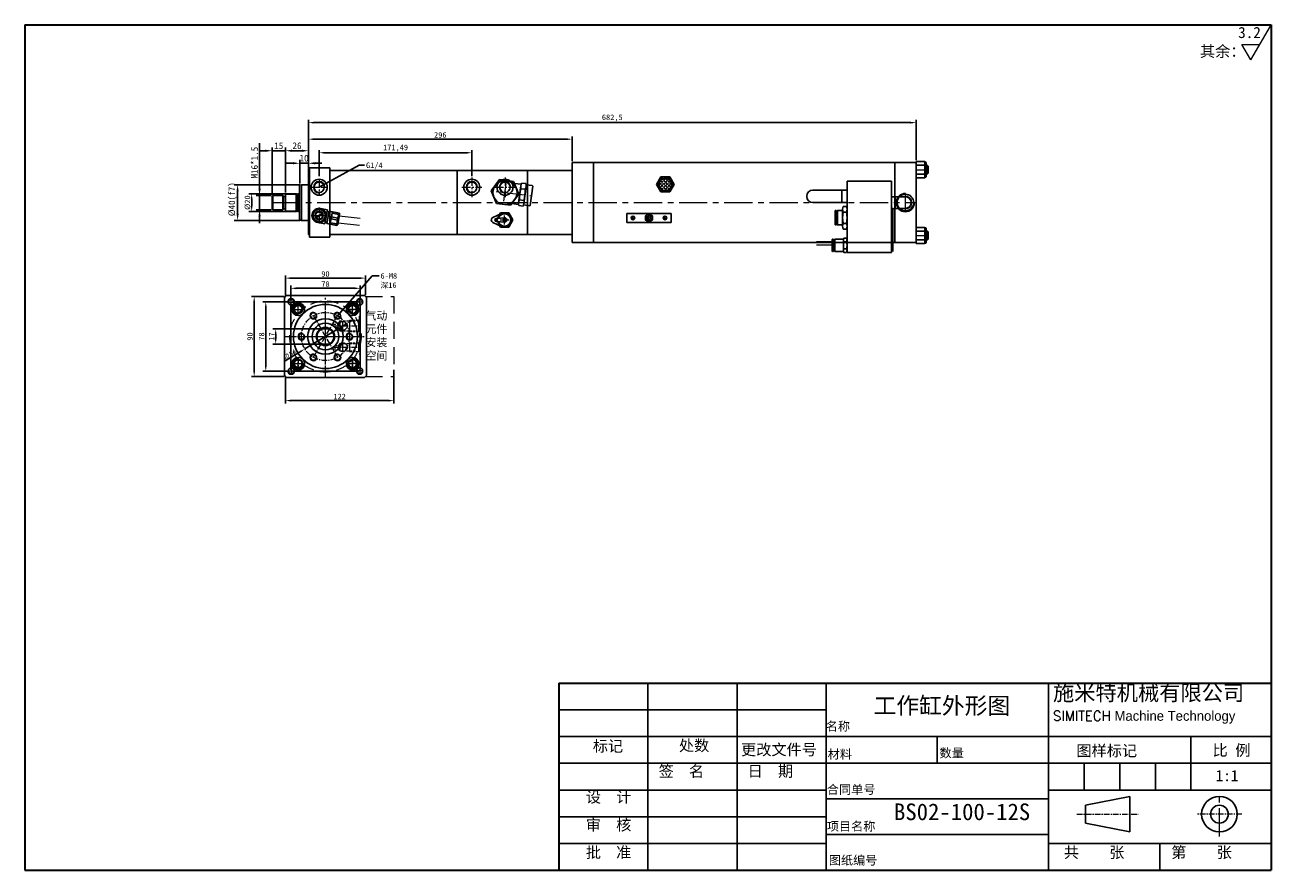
# Model space of a CAD drawing. Header units: millimetres. Extents: x 977 to 2377, y 7255 to 8205.
import ezdxf

# ---------------------------------------------------------------- set-up
doc = ezdxf.new("R2010")
doc.units = ezdxf.units.MM
doc.header["$MEASUREMENT"] = 0
doc.linetypes.add('CENTER', pattern=[50.8, 31.75, -6.35, 6.35, -6.35])
doc.linetypes.add('DASHED', pattern=[19.05, 12.7, -6.35])
doc.layers.get('Defpoints').update_dxf_attribs({"lineweight": 25})
for name, color, linetype, lineweight in [('图层1', 7, 'Continuous', 25), ('图层2', 3, 'CENTER', 13), ('图层3', 2, 'Continuous', 13), ('图层4', 1, 'Continuous', 30), ('图层5', 5, 'DASHED', 13), ('图层7', 4, 'Continuous', 13)]:
    doc.layers.add(name, color=color, linetype=linetype, lineweight=lineweight)
doc.dimstyles.new('ISO-25', dxfattribs={"dimscale": 2, "dimtxt": 2.5, "dimasz": 2.5, "dimexe": 1.25, "dimexo": 0.625, "dimtad": 1, "dimtxsty": 'Standard', "dimcen": 2.5, "dimadec": 0, "dimazin": 0, "dimtfac": 1, "dimtmove": 0, "dimatfit": 3, "dimfxl": 1, "dimarcsym": 0})

# ---------------------------------------------------------------- blocks, each defined once
blk = doc.blocks.new('*D3689')
at = {"layer": 'Defpoints', "color": 0}
for p in [(1977.7, 8094.7), (1977.7, 8050.8), (1295.2, 8041.8)]:
    blk.add_point(p, dxfattribs=at)
at = {"layer": '图层3', "color": 0, "lineweight": -2}
for p, q in [((1295.2, 8043.4), (1295.2, 8097.8)), ((1301.4, 8094.7), (1971.4, 8094.7)), ((1977.7, 8052.4), (1977.7, 8097.8))]:
    blk.add_line(p, q, dxfattribs=at)
at = {"layer": '图层3', "color": 0}
for points in [[(1301.4, 8095.7), (1301.4, 8093.6), (1295.2, 8094.7)], [(1971.4, 8093.6), (1971.4, 8095.7), (1977.7, 8094.7)]]:
    blk.add_solid(points, dxfattribs=at)
at = {"layer": '图层3', "color": 0, "insert": (1636.4, 8099.9), "char_height": 6.25, "attachment_point": 5}
blk.add_mtext('682,5', dxfattribs=at)
blk = doc.blocks.new('*D3690')
at = {"layer": 'Defpoints', "color": 0}
for p in [(1287.2, 8024.8), (1215.5, 7984.8), (1287.2, 7984.8)]:
    blk.add_point(p, dxfattribs=at)
at = {"layer": '图层3', "color": 0, "lineweight": -2}
for p, q in [((1285.3, 8024.8), (1211.7, 8024.8)), ((1215.5, 8017.3), (1215.5, 7992.3)), ((1285.3, 7984.8), (1211.7, 7984.8))]:
    blk.add_line(p, q, dxfattribs=at)
at = {"layer": '图层3', "color": 0}
for points in [[(1216.7, 8017.3), (1214.2, 8017.3), (1215.5, 8024.8)], [(1214.2, 7992.3), (1216.7, 7992.3), (1215.5, 7984.8)]]:
    blk.add_solid(points, dxfattribs=at)
at = {"layer": '图层3', "color": 0, "insert": (1209.9, 8008.6), "char_height": 7.5, "attachment_point": 5, "rotation": 90}
blk.add_mtext('%%c40(f7)', dxfattribs=at)
blk = doc.blocks.new('*D3691')
at = {"layer": 'Defpoints', "color": 0}
for p in [(1254.2, 8063.1), (1254.2, 8011.8), (1269.2, 8014.3)]:
    blk.add_point(p, dxfattribs=at)
at = {"layer": '图层3', "color": 0, "lineweight": -2}
for p, q in [((1254.2, 8013.7), (1254.2, 8066.8)), ((1269.2, 8016.2), (1269.2, 8066.8)), ((1246.7, 8063.1), (1239.2, 8063.1)), ((1269.2, 8063.1), (1254.2, 8063.1)), ((1276.7, 8063.1), (1284.2, 8063.1))]:
    blk.add_line(p, q, dxfattribs=at)
at = {"layer": '图层3', "color": 0}
for points in [[(1246.7, 8061.8), (1246.7, 8064.3), (1254.2, 8063.1)], [(1276.7, 8064.3), (1276.7, 8061.8), (1269.2, 8063.1)]]:
    blk.add_solid(points, dxfattribs=at)
at = {"layer": '图层3', "color": 0, "insert": (1261.7, 8068.7), "char_height": 7.5, "attachment_point": 5}
blk.add_mtext('15', dxfattribs=at)
blk = doc.blocks.new('*D3692')
at = {"layer": 'Defpoints', "color": 0}
for p in [(1285.2, 8049), (1285.2, 8024.3), (1295.2, 8024.8)]:
    blk.add_point(p, dxfattribs=at)
at = {"layer": '图层3', "color": 0, "lineweight": -2}
for p, q in [((1285.2, 8026.2), (1285.2, 8052.8)), ((1295.2, 8026.7), (1295.2, 8052.8)), ((1277.7, 8049), (1270.2, 8049)), ((1295.2, 8049), (1285.2, 8049)), ((1302.7, 8049), (1310.2, 8049))]:
    blk.add_line(p, q, dxfattribs=at)
at = {"layer": '图层3', "color": 0}
for points in [[(1277.7, 8047.8), (1277.7, 8050.3), (1285.2, 8049)], [(1302.7, 8050.3), (1302.7, 8047.8), (1295.2, 8049)]]:
    blk.add_solid(points, dxfattribs=at)
at = {"layer": '图层3', "color": 0, "insert": (1290.2, 8054.7), "char_height": 7.5, "attachment_point": 5}
blk.add_mtext('10', dxfattribs=at)
blk = doc.blocks.new('*D3693')
at = {"layer": 'Defpoints', "color": 0}
for p in [(1240.1, 8012.8), (1255.2, 8012.8), (1255.2, 7996.8)]:
    blk.add_point(p, dxfattribs=at)
at = {"layer": '图层3', "color": 0, "lineweight": -2}
for p, q in [((1240.1, 8020.3), (1240.1, 8071.6)), ((1253.3, 8012.8), (1236.4, 8012.8)), ((1240.1, 7996.8), (1240.1, 8012.8)), ((1253.3, 7996.8), (1236.4, 7996.8)), ((1240.1, 7989.3), (1240.1, 7981.8))]:
    blk.add_line(p, q, dxfattribs=at)
at = {"layer": '图层3', "color": 0}
for points in [[(1238.9, 8020.3), (1241.4, 8020.3), (1240.1, 8012.8)], [(1241.4, 7989.3), (1238.9, 7989.3), (1240.1, 7996.8)]]:
    blk.add_solid(points, dxfattribs=at)
at = {"layer": '图层3', "color": 0, "insert": (1234.5, 8049.7), "char_height": 7.5, "attachment_point": 5, "rotation": 90}
blk.add_mtext('M16*1.5', dxfattribs=at)
blk = doc.blocks.new('*D3694')
at = {"layer": 'Defpoints', "color": 0}
for p in [(1295.2, 8063.1), (1295.2, 8024.8), (1269.2, 8014.3)]:
    blk.add_point(p, dxfattribs=at)
at = {"layer": '图层3', "color": 0, "lineweight": -2}
for p, q in [((1269.2, 8016.2), (1269.2, 8066.8)), ((1295.2, 8026.7), (1295.2, 8066.8)), ((1276.7, 8063.1), (1287.7, 8063.1))]:
    blk.add_line(p, q, dxfattribs=at)
at = {"layer": '图层3', "color": 0}
for points in [[(1276.7, 8064.3), (1276.7, 8061.8), (1269.2, 8063.1)], [(1287.7, 8061.8), (1287.7, 8064.3), (1295.2, 8063.1)]]:
    blk.add_solid(points, dxfattribs=at)
at = {"layer": '图层3', "color": 0, "insert": (1282.2, 8068.7), "char_height": 7.5, "attachment_point": 5}
blk.add_mtext('26', dxfattribs=at)
blk = doc.blocks.new('*D3695')
at = {"layer": 'Defpoints', "color": 0}
for p in [(1283.1, 8014.8), (1231.3, 7994.8), (1283.1, 7994.8)]:
    blk.add_point(p, dxfattribs=at)
at = {"layer": '图层3', "color": 0, "lineweight": -2}
for p, q in [((1281.5, 8014.8), (1228.2, 8014.8)), ((1231.3, 8008.6), (1231.3, 8001.1)), ((1281.5, 7994.8), (1228.2, 7994.8))]:
    blk.add_line(p, q, dxfattribs=at)
at = {"layer": '图层3', "color": 0}
for points in [[(1232.3, 8008.6), (1230.2, 8008.6), (1231.3, 8014.8)], [(1230.2, 8001.1), (1232.3, 8001.1), (1231.3, 7994.8)]]:
    blk.add_solid(points, dxfattribs=at)
at = {"layer": '图层3', "color": 0, "insert": (1226.6, 8004.8), "char_height": 6.25, "attachment_point": 5, "rotation": 90}
blk.add_mtext('%%c20', dxfattribs=at)
blk = doc.blocks.new('*D3696')
at = {"layer": 'Defpoints', "color": 0}
for p in [(1478.6, 8060.8), (1307.1, 8033.2), (1478.6, 8033.2)]:
    blk.add_point(p, dxfattribs=at)
at = {"layer": '图层3', "color": 0, "lineweight": -2}
for p, q in [((1307.1, 8034.7), (1307.1, 8063.9)), ((1313.4, 8060.8), (1472.3, 8060.8)), ((1478.6, 8034.7), (1478.6, 8063.9))]:
    blk.add_line(p, q, dxfattribs=at)
at = {"layer": '图层3', "color": 0}
for points in [[(1313.4, 8061.9), (1313.4, 8059.8), (1307.1, 8060.8)], [(1472.3, 8059.8), (1472.3, 8061.9), (1478.6, 8060.8)]]:
    blk.add_solid(points, dxfattribs=at)
at = {"layer": '图层3', "color": 0, "insert": (1392.9, 8066), "char_height": 6.25, "attachment_point": 5}
blk.add_mtext('171,49', dxfattribs=at)
blk = doc.blocks.new('*D3697')
at = {"layer": 'Defpoints', "color": 0}
for p in [(1591.2, 8076.1), (1295.2, 8041.8), (1591.2, 8049.8)]:
    blk.add_point(p, dxfattribs=at)
at = {"layer": '图层3', "color": 0, "lineweight": -2}
for p, q in [((1295.2, 8043.4), (1295.2, 8079.2)), ((1591.2, 8051.4), (1591.2, 8079.2)), ((1301.4, 8076.1), (1584.9, 8076.1))]:
    blk.add_line(p, q, dxfattribs=at)
at = {"layer": '图层3', "color": 0}
for points in [[(1301.4, 8077.1), (1301.4, 8075), (1295.2, 8076.1)], [(1584.9, 8075), (1584.9, 8077.1), (1591.2, 8076.1)]]:
    blk.add_solid(points, dxfattribs=at)
at = {"layer": '图层3', "color": 0, "insert": (1443.2, 8080.8), "char_height": 6.25, "attachment_point": 5}
blk.add_mtext('296', dxfattribs=at)
blk = doc.blocks.new('*D3698')
at = {"layer": 'Defpoints', "color": 0}
for p in [(1337.2, 7868.3), (1291.1, 7840.3)]:
    blk.add_point(p, dxfattribs=at)
at = {"layer": '图层3', "color": 0, "lineweight": -2}
for p, q in [((1337.2, 7868.3), (1291.1, 7840.3)), ((1341.5, 7870.9), (1345.8, 7873.5)), ((1269, 7826.9), (1286.8, 7837.7))]:
    blk.add_line(p, q, dxfattribs=at)
at = {"layer": '图层3', "color": 0}
for points in [[(1341.1, 7871.6), (1341.9, 7870.2), (1337.2, 7868.3)], [(1287.2, 7837), (1286.4, 7838.4), (1291.1, 7840.3)]]:
    blk.add_solid(points, dxfattribs=at)
at = {"layer": '图层3', "color": 0, "insert": (1273.8, 7834.2), "char_height": 5, "attachment_point": 5, "rotation": 31.2553}
blk.add_mtext('∅54', dxfattribs=at)
blk = doc.blocks.new('*D3699')
at = {"layer": 'Defpoints', "color": 0}
for p in [(1258.3, 7862.8), (1309.9, 7862.8), (1309.9, 7845.8)]:
    blk.add_point(p, dxfattribs=at)
at = {"layer": '图层3', "color": 0, "lineweight": -2}
for p, q in [((1308.4, 7862.8), (1255.1, 7862.8)), ((1258.3, 7852), (1258.3, 7856.5)), ((1308.4, 7845.8), (1255.1, 7845.8))]:
    blk.add_line(p, q, dxfattribs=at)
at = {"layer": '图层3', "color": 0}
for points in [[(1259.3, 7856.5), (1257.2, 7856.5), (1258.3, 7862.8)], [(1257.2, 7852), (1259.3, 7852), (1258.3, 7845.8)]]:
    blk.add_solid(points, dxfattribs=at)
at = {"layer": '图层3', "color": 0, "insert": (1253.6, 7854.3), "char_height": 6.25, "attachment_point": 5, "rotation": 90}
blk.add_mtext('17', dxfattribs=at)
blk = doc.blocks.new('*D3700')
at = {"layer": 'Defpoints', "color": 0}
for p in [(1391.1, 7818.3), (1269.2, 7809.3), (1391.1, 7782.2)]:
    blk.add_point(p, dxfattribs=at)
at = {"layer": '图层3', "color": 0, "lineweight": -2}
for p, q in [((1391.1, 7816.7), (1391.1, 7779.1)), ((1269.2, 7807.7), (1269.2, 7779.1)), ((1275.4, 7782.2), (1384.8, 7782.2))]:
    blk.add_line(p, q, dxfattribs=at)
at = {"layer": '图层3', "color": 0}
for points in [[(1275.4, 7783.3), (1275.4, 7781.2), (1269.2, 7782.2)], [(1384.8, 7781.2), (1384.8, 7783.3), (1391.1, 7782.2)]]:
    blk.add_solid(points, dxfattribs=at)
at = {"layer": '图层3', "color": 0, "insert": (1330.1, 7786.9), "char_height": 6.25, "attachment_point": 5}
blk.add_mtext('122', dxfattribs=at)
blk = doc.blocks.new('*D3701')
at = {"layer": 'Defpoints', "color": 0}
for p in [(1247.1, 7893.3), (1275.2, 7893.3), (1275.2, 7815.3)]:
    blk.add_point(p, dxfattribs=at)
at = {"layer": '图层3', "color": 0, "lineweight": -2}
for p, q in [((1273.6, 7893.3), (1244, 7893.3)), ((1247.1, 7821.5), (1247.1, 7887)), ((1273.6, 7815.3), (1244, 7815.3))]:
    blk.add_line(p, q, dxfattribs=at)
at = {"layer": '图层3', "color": 0}
for points in [[(1248.2, 7887), (1246.1, 7887), (1247.1, 7893.3)], [(1246.1, 7821.5), (1248.2, 7821.5), (1247.1, 7815.3)]]:
    blk.add_solid(points, dxfattribs=at)
at = {"layer": '图层3', "color": 0, "insert": (1242.4, 7854.3), "char_height": 6.25, "attachment_point": 5, "rotation": 90}
blk.add_mtext('78', dxfattribs=at)
blk = doc.blocks.new('*D3702')
at = {"layer": 'Defpoints', "color": 0}
for p in [(1353.2, 7908.5), (1275.2, 7893.3), (1353.2, 7893.3)]:
    blk.add_point(p, dxfattribs=at)
at = {"layer": '图层3', "color": 0, "lineweight": -2}
for p, q in [((1275.2, 7894.9), (1275.2, 7911.6)), ((1353.2, 7894.9), (1353.2, 7911.6)), ((1281.4, 7908.5), (1346.9, 7908.5))]:
    blk.add_line(p, q, dxfattribs=at)
at = {"layer": '图层3', "color": 0}
for points in [[(1281.4, 7909.5), (1281.4, 7907.4), (1275.2, 7908.5)], [(1346.9, 7907.4), (1346.9, 7909.5), (1353.2, 7908.5)]]:
    blk.add_solid(points, dxfattribs=at)
at = {"layer": '图层3', "color": 0, "insert": (1314.2, 7913.2), "char_height": 6.25, "attachment_point": 5}
blk.add_mtext('78', dxfattribs=at)
blk = doc.blocks.new('*D3703')
at = {"layer": 'Defpoints', "color": 0}
for p in [(1269.2, 7919.9), (1269.2, 7899.3), (1359.2, 7899.3)]:
    blk.add_point(p, dxfattribs=at)
at = {"layer": '图层3', "color": 0, "lineweight": -2}
for p, q in [((1269.2, 7900.9), (1269.2, 7923)), ((1352.9, 7919.9), (1275.4, 7919.9)), ((1359.2, 7900.9), (1359.2, 7923))]:
    blk.add_line(p, q, dxfattribs=at)
at = {"layer": '图层3', "color": 0}
for points in [[(1275.4, 7920.9), (1275.4, 7918.9), (1269.2, 7919.9)], [(1352.9, 7918.9), (1352.9, 7920.9), (1359.2, 7919.9)]]:
    blk.add_solid(points, dxfattribs=at)
at = {"layer": '图层3', "color": 0, "insert": (1314.2, 7924.6), "char_height": 6.25, "attachment_point": 5}
blk.add_mtext('90', dxfattribs=at)
blk = doc.blocks.new('*D3704')
at = {"layer": 'Defpoints', "color": 0}
for p in [(1269.2, 7899.3), (1234.1, 7809.3), (1269.2, 7809.3)]:
    blk.add_point(p, dxfattribs=at)
at = {"layer": '图层3', "color": 0, "lineweight": -2}
for p, q in [((1267.6, 7899.3), (1231, 7899.3)), ((1234.1, 7893), (1234.1, 7815.5)), ((1267.6, 7809.3), (1231, 7809.3))]:
    blk.add_line(p, q, dxfattribs=at)
at = {"layer": '图层3', "color": 0}
for points in [[(1235.1, 7893), (1233.1, 7893), (1234.1, 7899.3)], [(1233.1, 7815.5), (1235.1, 7815.5), (1234.1, 7809.3)]]:
    blk.add_solid(points, dxfattribs=at)
at = {"layer": '图层3', "color": 0, "insert": (1229.4, 7854.3), "char_height": 6.25, "attachment_point": 5, "rotation": 90}
blk.add_mtext('90', dxfattribs=at)

msp = doc.modelspace()

# ---------------------------------------------------------------- hatches: boundary and pattern name
at = {"layer": '图层7'}
h = msp.add_hatch(dxfattribs=at)
h.set_pattern_fill('ANGLE', color=256, scale=0.4, angle=45, style=0)
h.set_pattern_definition([(45, (1646.836, 8665.7628), (-1.975656, 1.975656), [2.032, -0.762]), (135, (1646.836, 8665.7628), (-1.975656, -1.975656), [2.032, -0.762])])
h.paths.add_polyline_path([(1689.093, 8025.252, 1), (1702.943, 8025.252, 1)])

# ---------------------------------------------------------------- linework, layer by layer
at = {"layer": '图层1'}
for p, q in [((1977.686, 8050.814), (1977.686, 8032.814)), ((1987.686, 8050.814), (1977.686, 8050.814)), ((1987.686, 8050.814), (1987.686, 8032.814)), ((1987.686, 8050.814), (1987.686, 8050.814)), ((1988.186, 8050.314), (1988.186, 8050.314)), ((1295.186, 8040.814), (1295.186, 8004.814)), ((1296.186, 8043.814), (1319.186, 8043.814)), ((1296.186, 7965.814), (1296.186, 8043.814)), ((1319.186, 8043.814), (1319.186, 7965.814)), ((1319.186, 8040.814), (1462.186, 8040.814)), ((1462.186, 8040.814), (1591.186, 8040.814)), ((1462.186, 7968.814), (1462.186, 8040.814)), ((1541.186, 7968.814), (1541.186, 8040.814)), ((1591.186, 8049.814), (1591.186, 7959.814)), ((1591.186, 8049.814), (1615.186, 8049.814)), ((1615.186, 8049.814), (1953.686, 8049.814)), ((1615.186, 8049.814), (1615.186, 7959.814)), ((1953.686, 8049.814), (1953.686, 7959.814)), ((1977.686, 8049.814), (1953.686, 8049.814)), ((1977.686, 7959.814), (1977.686, 8049.814)), ((1987.686, 8046.814), (1977.686, 8046.814)), ((1987.686, 8036.814), (1977.686, 8036.814)), ((1989.186, 8049.314), (1989.186, 8034.314)), ((1990.186, 8046.814), (1989.186, 8046.814)), ((1991.186, 8045.814), (1989.186, 8045.814)), ((1991.186, 8037.814), (1989.186, 8037.814)), ((1990.186, 8036.814), (1989.186, 8036.814)), ((1990.186, 8046.814), (1991.186, 8045.814)), ((1990.186, 8046.814), (1990.186, 8036.814)), ((1991.186, 8037.814), (1990.186, 8036.814)), ((1991.186, 8045.814), (1991.186, 8037.814)), ((1285.186, 8024.278), (1287.186, 8024.814)), ((1285.186, 8024.278), (1285.186, 8004.814)), ((1287.186, 8024.814), (1287.186, 7984.814)), ((1287.186, 8024.814), (1295.186, 8024.814)), ((1509.815, 8030.583), (1500.413, 8018.149)), ((1525.284, 8028.658), (1509.815, 8030.583)), ((1531.351, 8014.298), (1525.284, 8028.658)), ((1533.977, 8025.476), (1526.221, 8026.441)), ((1533.571, 8023.622), (1531.218, 8004.716)), ((1533.571, 8023.622), (1533.571, 8023.622)), ((1539.421, 8026.094), (1534.459, 8026.711)), ((1539.525, 8022.881), (1537.172, 8003.975)), ((1539.525, 8022.881), (1539.525, 8022.881)), ((1546.566, 8023.909), (1539.585, 8024.778)), ((1544.305, 8001.686), (1547.001, 8023.351)), ((1546.566, 8023.909), (1547.001, 8023.351)), ((1691.11, 8033.752), (1686.203, 8025.252)), ((1686.203, 8025.252), (1691.11, 8016.752)), ((1700.925, 8033.752), (1691.11, 8033.752)), ((1705.833, 8025.252), (1700.925, 8033.752)), ((1700.925, 8016.752), (1705.833, 8025.252)), ((1900.186, 8028.814), (1950.186, 8028.814)), ((1900.186, 8028.814), (1900.186, 7948.814)), ((1950.186, 8028.814), (1950.186, 7948.814)), ((1987.686, 8032.814), (1977.686, 8032.814)), ((1987.686, 8032.814), (1987.686, 8032.814)), ((1988.186, 8033.314), (1988.186, 8033.314)), ((1255.186, 8012.814), (1254.186, 8011.814)), ((1254.186, 8011.814), (1254.186, 7997.814)), ((1255.186, 8012.814), (1266.186, 8012.814)), ((1255.186, 8012.814), (1255.186, 7996.814)), ((1266.893, 8012.106), (1266.186, 8012.814)), ((1266.186, 8012.814), (1266.186, 7996.814)), ((1267.186, 8011.903), (1267.186, 7997.814)), ((1267.6, 8011.814), (1268.686, 8011.814)), ((1269.186, 7995.314), (1269.186, 8014.314)), ((1281.186, 8014.314), (1269.186, 8014.314)), ((1281.186, 8014.314), (1283.052, 8014.814)), ((1281.186, 8014.314), (1281.186, 7995.314)), ((1283.052, 8014.814), (1283.052, 7994.814)), ((1283.052, 8014.814), (1285.186, 8014.814)), ((1500.413, 8018.149), (1506.481, 8003.789)), ((1521.95, 8001.864), (1531.351, 8014.298)), ((1532.395, 8014.169), (1532.394, 8014.168)), ((1538.637, 8019.792), (1533.675, 8020.409)), ((1538.349, 8013.429), (1538.349, 8013.427)), ((1691.11, 8016.752), (1700.925, 8016.752)), ((1861.877, 8018.814), (1900.186, 8018.814)), ((1894.186, 8018.814), (1894.186, 8004.814)), ((1950.186, 8011.314), (1954.186, 8011.814)), ((1954.186, 8011.814), (1954.186, 7997.814)), ((1954.186, 8011.314), (1965.686, 8011.314)), ((1254.186, 7997.814), (1255.186, 7996.814)), ((1255.186, 7996.814), (1266.186, 7996.814)), ((1266.893, 7997.521), (1266.186, 7996.814)), ((1267.6, 7997.814), (1268.686, 7997.814)), ((1281.186, 7995.314), (1269.186, 7995.314)), ((1281.186, 7995.314), (1283.052, 7994.814)), ((1283.052, 7994.814), (1285.186, 7994.814)), ((1285.186, 8004.814), (1285.186, 7985.349)), ((1295.186, 7968.814), (1295.186, 8004.814)), ((1308.671, 7998.153), (1316.517, 7996.588)), ((1313.388, 7980.897), (1316.517, 7996.588)), ((1315.545, 7981.487), (1318.282, 7995.217)), ((1316.126, 7994.627), (1318.087, 7994.236)), ((1318.282, 7995.217), (1329.855, 7992.91)), ((1322.513, 7994.373), (1321.726, 7992.979)), ((1506.481, 8003.789), (1521.95, 8001.864)), ((1531.158, 8002.819), (1523.401, 8003.784)), ((1531.218, 8004.716), (1531.218, 8004.715)), ((1536.284, 8000.885), (1531.322, 8001.502)), ((1537.068, 8007.187), (1532.106, 8007.805)), ((1543.747, 8001.252), (1536.766, 8002.121)), ((1537.172, 8003.975), (1537.172, 8003.974)), ((1544.305, 8001.686), (1543.747, 8001.252)), ((1861.877, 8004.814), (1900.186, 8004.814)), ((1886.986, 7995.964), (1886.686, 7995.664)), ((1886.686, 7995.664), (1886.686, 7979.964)), ((1886.986, 7995.964), (1886.986, 7979.664)), ((1886.986, 7995.964), (1887.886, 7995.964)), ((1887.886, 7995.964), (1887.886, 7979.664)), ((1887.886, 7995.964), (1888.186, 7995.664)), ((1888.186, 7995.664), (1888.186, 7979.964)), ((1888.186, 7994.814), (1889.186, 7994.814)), ((1889.486, 7995.964), (1889.186, 7995.664)), ((1889.186, 7995.664), (1889.186, 7979.964)), ((1889.486, 7995.964), (1889.486, 7979.664)), ((1889.486, 7995.964), (1895.186, 7995.964)), ((1895.186, 7997.34), (1895.186, 7978.287)), ((1899.686, 8000.515), (1895.686, 8000.515)), ((1899.686, 7994.164), (1895.686, 7994.164)), ((1900.186, 7997.34), (1900.186, 7978.287)), ((1950.186, 7998.314), (1954.186, 7997.814)), ((1951.686, 7949.814), (1951.686, 7998.126)), ((1954.186, 7998.314), (1965.686, 7998.314)), ((1285.186, 7985.349), (1287.186, 7984.814)), ((1287.186, 7984.814), (1295.186, 7984.814)), ((1303.52, 7988.153), (1310.471, 7992.793)), ((1303.742, 7987.821), (1310.693, 7992.461)), ((1305.543, 7982.461), (1313.388, 7980.897)), ((1313.779, 7982.859), (1315.741, 7982.468)), ((1315.545, 7981.487), (1327.117, 7979.18)), ((1320.442, 7986.54), (1319.583, 7982.233)), ((1319.776, 7980.643), (1319.583, 7982.233)), ((1319.583, 7982.233), (1326.87, 7980.781)), ((1320.784, 7987.146), (1320.442, 7986.54)), ((1320.442, 7986.54), (1327.729, 7985.087)), ((1320.951, 7987.981), (1320.784, 7987.146)), ((1321.726, 7992.979), (1320.867, 7988.672)), ((1320.951, 7987.981), (1320.867, 7988.672)), ((1320.867, 7988.672), (1328.154, 7987.219)), ((1321.726, 7992.979), (1329.012, 7991.526)), ((1326.082, 7979.386), (1326.87, 7980.781)), ((1327.729, 7985.087), (1326.87, 7980.781)), ((1327.117, 7979.18), (1327.905, 7980.574)), ((1327.811, 7986.613), (1327.645, 7985.779)), ((1327.645, 7985.779), (1327.729, 7985.087)), ((1327.811, 7986.613), (1328.154, 7987.219)), ((1330.048, 7991.32), (1327.905, 7980.574)), ((1329.012, 7991.526), (1328.154, 7987.219)), ((1328.819, 7993.116), (1329.012, 7991.526)), ((1329.855, 7992.91), (1330.048, 7991.32)), ((1502.182, 7988.026), (1512.098, 7992.572)), ((1502.182, 7982.572), (1512.098, 7978.027)), ((1506.292, 7987.094), (1515.237, 7987.791)), ((1506.292, 7983.505), (1515.237, 7982.807)), ((1510.813, 7993.299), (1509.779, 7991.509)), ((1520.05, 7993.299), (1510.813, 7993.299)), ((1524.669, 7985.299), (1520.05, 7993.299)), ((1520.05, 7977.299), (1524.669, 7985.299)), ((1652.571, 7992.609), (1702.571, 7992.609)), ((1652.571, 7982.609), (1652.571, 7992.609)), ((1652.571, 7982.609), (1702.571, 7982.609)), ((1702.571, 7982.609), (1702.571, 7992.609)), ((1888.186, 7980.814), (1889.186, 7980.814)), ((1899.686, 7981.463), (1895.686, 7981.463)), ((1319.186, 7968.814), (1462.186, 7968.814)), ((1462.186, 7968.814), (1591.186, 7968.814)), ((1509.779, 7979.09), (1510.813, 7977.299)), ((1510.813, 7977.299), (1520.05, 7977.299)), ((1886.986, 7979.664), (1886.686, 7979.964)), ((1886.986, 7979.664), (1887.886, 7979.664)), ((1888.186, 7979.964), (1887.886, 7979.664)), ((1889.186, 7979.964), (1889.486, 7979.664)), ((1889.486, 7979.664), (1895.186, 7979.664)), ((1899.686, 7975.112), (1895.686, 7975.112)), ((1977.686, 7958.814), (1977.686, 7976.814)), ((1987.686, 7976.814), (1977.686, 7976.814)), ((1987.686, 7972.814), (1977.686, 7972.814)), ((1987.686, 7958.814), (1987.686, 7976.814)), ((1987.686, 7976.814), (1987.686, 7976.814)), ((1988.186, 7976.314), (1988.186, 7976.314)), ((1989.186, 7960.314), (1989.186, 7975.314)), ((1990.186, 7972.814), (1989.186, 7972.814)), ((1991.186, 7971.814), (1989.186, 7971.814)), ((1991.186, 7971.814), (1990.186, 7972.814)), ((1990.186, 7962.814), (1990.186, 7972.814)), ((1991.186, 7963.814), (1991.186, 7971.814)), ((1296.186, 7965.814), (1319.186, 7965.814)), ((1591.186, 7959.814), (1615.186, 7959.814)), ((1615.186, 7959.814), (1953.686, 7959.814)), ((1883.85, 7963.614), (1883.45, 7963.214)), ((1883.45, 7963.214), (1883.45, 7950.414)), ((1883.85, 7963.614), (1883.85, 7950.014)), ((1883.85, 7963.614), (1884.55, 7963.614)), ((1884.55, 7963.614), (1884.95, 7963.214)), ((1884.55, 7963.614), (1884.55, 7950.014)), ((1884.95, 7963.214), (1884.95, 7950.414)), ((1884.95, 7962.314), (1885.95, 7962.314)), ((1886.35, 7963.614), (1885.95, 7963.214)), ((1885.95, 7963.214), (1885.95, 7950.414)), ((1886.35, 7963.614), (1896.249, 7963.614)), ((1886.35, 7963.614), (1886.35, 7950.014)), ((1896.186, 7962.895), (1896.186, 7950.732)), ((1899.686, 7964.896), (1896.686, 7964.896)), ((1899.686, 7960.855), (1896.686, 7960.855)), ((1899.686, 7952.772), (1896.686, 7952.772)), ((1977.686, 7959.814), (1953.686, 7959.814)), ((1987.686, 7962.814), (1977.686, 7962.814)), ((1987.686, 7958.814), (1977.686, 7958.814)), ((1987.686, 7958.814), (1987.686, 7958.814)), ((1988.186, 7959.314), (1988.186, 7959.314)), ((1991.186, 7963.814), (1989.186, 7963.814)), ((1990.186, 7962.814), (1989.186, 7962.814)), ((1990.186, 7962.814), (1991.186, 7963.814)), ((1883.85, 7950.014), (1883.45, 7950.414)), ((1883.85, 7950.014), (1884.55, 7950.014)), ((1884.95, 7950.414), (1884.55, 7950.014)), ((1884.95, 7951.314), (1885.95, 7951.314)), ((1886.35, 7950.014), (1885.95, 7950.414)), ((1886.35, 7950.014), (1896.249, 7950.014)), ((1899.686, 7948.731), (1896.686, 7948.731)), ((1900.186, 7948.814), (1950.186, 7948.814)), ((1277.156, 7893.295), (1275.156, 7891.295)), ((1275.156, 7817.295), (1275.156, 7891.295)), ((1277.156, 7893.295), (1351.156, 7893.295)), ((1351.156, 7893.295), (1353.156, 7891.295)), ((1353.156, 7817.295), (1353.156, 7891.295)), ((1318.399, 7862.795), (1309.914, 7862.795)), ((1318.399, 7845.795), (1309.914, 7845.795)), ((1275.156, 7817.295), (1277.156, 7815.295)), ((1277.156, 7815.295), (1351.156, 7815.295)), ((1353.156, 7817.295), (1351.156, 7815.295)), ((1676.534, 7464.529), (1676.534, 7254.529)), ((1776.534, 7464.529), (1776.534, 7254.529)), ((1876.534, 7464.529), (1876.534, 7254.529)), ((2126.534, 7464.529), (2126.534, 7254.529)), ((1576.534, 7434.529), (1876.534, 7434.529)), ((1576.534, 7404.529), (2376.534, 7404.529)), ((2001.534, 7404.529), (2001.534, 7374.529)), ((2286.534, 7404.529), (2286.534, 7344.529)), ((1576.534, 7374.529), (2376.534, 7374.529)), ((2166.534, 7374.529), (2166.534, 7344.529)), ((2206.534, 7374.529), (2206.534, 7344.529)), ((2246.534, 7374.529), (2246.534, 7344.529)), ((1576.534, 7344.529), (1876.534, 7344.529)), ((2126.534, 7344.529), (2376.534, 7344.529)), ((2167.881, 7327.409), (2217.881, 7337.409)), ((2217.881, 7337.409), (2217.881, 7297.409)), ((1876.534, 7334.529), (2126.534, 7334.529)), ((2167.881, 7327.409), (2167.881, 7307.409)), ((1576.534, 7314.529), (1876.534, 7314.529)), ((1876.534, 7294.529), (2126.534, 7294.529)), ((2167.881, 7307.409), (2217.881, 7297.409)), ((1576.534, 7284.529), (1876.534, 7284.529)), ((2126.534, 7284.529), (2376.534, 7284.529)), ((2251.534, 7284.529), (2251.534, 7254.529))]:
    msp.add_line(p, q, dxfattribs=at)
at = {"layer": '图层1', "ltscale": 0.2}
for p, q in [((1295.186, 8040.814), (1296.186, 8040.814)), ((1295.186, 7968.814), (1296.186, 7968.814))]:
    msp.add_line(p, q, dxfattribs=at)
at = {"layer": '图层1', "ltscale": 2}
for p, q in [((1270.156, 7900.295), (1268.156, 7898.295)), ((1268.156, 7898.295), (1268.156, 7810.295)), ((1270.156, 7900.295), (1358.156, 7900.295)), ((1360.156, 7898.295), (1358.156, 7900.295)), ((1360.156, 7898.295), (1360.156, 7810.295)), ((1270.156, 7808.295), (1268.156, 7810.295)), ((1270.156, 7808.295), (1358.156, 7808.295)), ((1360.156, 7810.295), (1358.156, 7808.295))]:
    msp.add_line(p, q, dxfattribs=at)
at = {"layer": '图层1'}
for points in [[(1314.952, 7988.743), (1312.384, 7996.319), (1304.539, 7997.884), (1299.261, 7991.871), (1301.829, 7984.295), (1309.675, 7982.73)], [(1681.571, 7989.918), (1677.571, 7992.227), (1673.571, 7989.918), (1673.571, 7985.299), (1677.571, 7982.99), (1681.571, 7985.299)]]:
    msp.add_lwpolyline(points, close=True, dxfattribs=at)
for centre, radius in [((1307.107, 8022.023), 9), ((1307.107, 8022.023), 5.8), ((1478.596, 8022.023), 9), ((1478.596, 8022.023), 5.8), ((1515.882, 8016.223), 13.5), ((1515.882, 8022.023), 9), ((1515.882, 8022.023), 5.8), ((1696.018, 8025.252), 8.5), ((1696.018, 8025.252), 6.925), ((1965.686, 8004.814), 9.4), ((1307.107, 7990.307), 8), ((1307.107, 7990.307), 6.928), ((1307.107, 7990.307), 4.578), ((1307.107, 7990.307), 4.25), ((1307.107, 7990.307), 4.183), ((1506.432, 7985.299), 1), ((1515.432, 7985.299), 1.5), ((1659.571, 7987.609), 2), ((1677.571, 7987.609), 4), ((1677.571, 7987.609), 2.5), ((1695.571, 7987.609), 2), ((1275.656, 7892.795), 3.25), ((1352.656, 7892.795), 3.25), ((1283.656, 7884.795), 7), ((1314.156, 7854.295), 36), ((1314.156, 7854.295), 36), ((1283.656, 7884.795), 4.8), ((1283.656, 7884.795), 4.5), ((1344.656, 7884.795), 7), ((1344.656, 7884.795), 4.8), ((1344.656, 7884.795), 4.5), ((1314.156, 7854.295), 20), ((1300.656, 7877.677), 3.3), ((1314.156, 7854.295), 15), ((1327.656, 7877.677), 3.3), ((1287.156, 7854.295), 3.3), ((1314.156, 7854.295), 10.2), ((1314.156, 7854.295), 10), ((1314.156, 7854.295), 9.5), ((1341.156, 7854.295), 3.3), ((1283.656, 7823.795), 7), ((1283.656, 7823.795), 4.8), ((1283.656, 7823.795), 4.5), ((1300.656, 7830.912), 3.3), ((1327.656, 7830.912), 3.3), ((1344.656, 7823.795), 7), ((1344.656, 7823.795), 4.8), ((1344.656, 7823.795), 4.5), ((1275.656, 7815.795), 3.25), ((1352.656, 7815.795), 3.25), ((2318.511, 7317.409), 20), ((2318.511, 7317.409), 10)]:
    msp.add_circle(centre, radius, dxfattribs=at)
for centre, radius, start, end in [((1988.186, 8050.814), 0.5, 180, 270), ((1988.186, 8049.314), 1, 0, 90), ((1543.825, 8022.346), 10.333, 155.009744, 190.802847), ((1529.271, 8024.157), 10.333, 335.009744, 10.802847), ((1988.186, 8032.814), 0.5, 90, 180), ((1988.186, 8034.314), 1, 270, 0), ((1267.6, 8012.814), 1, 225, 270), ((1268.686, 8012.314), 0.5, 270, 0), ((1572.667, 8009.157), 40.583, 163.90312, 181.90947), ((1498.076, 8018.439), 40.583, 343.90312, 1.90947), ((1861.877, 8011.814), 7, 90, 270), ((1965.686, 8004.814), 7, 248.213211, 111.786789), ((1965.686, 8004.814), 6.5, 270, 90), ((1267.6, 7996.814), 1, 90, 135), ((1268.686, 7997.314), 0.5, 0, 90), ((1307.107, 7990.307), 8, 78.724852, 258.724852), ((1541.472, 8003.439), 10.333, 155.009744, 190.802847), ((1526.918, 8005.25), 10.333, 335.009744, 10.802847), ((1905.519, 7997.34), 10.333, 162.103449, 197.896551), ((1935.769, 7987.814), 40.583, 170.996825, 189.003175), ((1889.853, 7997.34), 10.333, 342.103449, 17.896551), ((1859.603, 7987.814), 40.583, 350.996825, 9.003175), ((1503.432, 7985.299), 3, 114.624318, 245.375682), ((1506.432, 7985.299), 1.8, 94.460844, 265.539156), ((1515.432, 7985.299), 8, 193.749113, 166.250887), ((1515.432, 7985.299), 7, 196.463989, 163.536011), ((1515.432, 7985.299), 2.5, 265.539156, 94.460844), ((1905.519, 7978.287), 10.333, 162.103449, 197.896551), ((1889.853, 7978.287), 10.333, 342.103449, 17.896551), ((1988.186, 7976.814), 0.5, 180, 270), ((1988.186, 7975.314), 1, 0, 90), ((1900.519, 7962.876), 4.333, 152.201937, 207.798063), ((1912.769, 7956.814), 16.583, 165.894646, 194.105354), ((1900.519, 7950.751), 4.333, 152.201937, 207.798063), ((1895.853, 7962.876), 4.333, 332.201937, 27.798063), ((1883.603, 7956.814), 16.583, 345.894646, 14.105354), ((1895.853, 7950.751), 4.333, 332.201937, 27.798063), ((1988.186, 7958.814), 0.5, 90, 180), ((1988.186, 7960.314), 1, 270, 0)]:
    msp.add_arc(centre, radius, start, end, dxfattribs=at)
at = {"layer": '图层2', "ltscale": 0.3}
for p, q in [((1977.686, 8041.814), (1991.186, 8041.814)), ((1298.107, 8022.023), (1316.107, 8022.023)), ((1307.107, 8031.023), (1307.107, 8013.023)), ((1467.448, 8022.023), (1489.743, 8022.023)), ((1478.596, 8033.171), (1478.596, 8010.876)), ((1504.735, 8022.023), (1527.03, 8022.023)), ((1515.882, 8033.171), (1515.882, 8010.876)), ((1977.686, 7967.814), (1991.186, 7967.814)), ((1314.156, 7808.295), (1314.156, 7900.295)), ((1268.156, 7854.295), (1360.156, 7854.295))]:
    msp.add_line(p, q, dxfattribs=at)
at = {"layer": '图层2'}
for p, q in [((1514.647, 8006.3), (1517.117, 8026.147)), ((1505.959, 8017.458), (1545.653, 8012.519)), ((1965.686, 7994.414), (1965.686, 8015.214)), ((1965.686, 7994.414), (1965.686, 8015.214)), ((1254.186, 8004.814), (1977.686, 8004.814)), ((1298.196, 7990.307), (1316.017, 7990.307)), ((1510.432, 7985.299), (1520.432, 7985.299)), ((1515.432, 7980.299), (1515.432, 7990.299)), ((1657.071, 7987.609), (1662.071, 7987.609)), ((1659.571, 7985.109), (1659.571, 7990.109)), ((1675.071, 7987.609), (1680.071, 7987.609)), ((1677.571, 7985.109), (1677.571, 7990.109)), ((1693.071, 7987.609), (1698.071, 7987.609)), ((1695.571, 7985.109), (1695.571, 7990.109)), ((1333.656, 7861.295), (1333.656, 7871.295)), ((1333.656, 7837.295), (1333.656, 7847.295)), ((2318.511, 7292.409), (2318.511, 7342.409))]:
    msp.add_line(p, q, dxfattribs=at)
at = {"layer": '图层2', "ltscale": 0.2}
for p, q in [((1307.107, 7999.217), (1307.107, 7981.397)), ((1275.656, 7888.795), (1275.656, 7896.795)), ((1352.656, 7888.795), (1352.656, 7896.795)), ((1271.656, 7892.795), (1279.656, 7892.795)), ((1276.656, 7884.795), (1290.656, 7884.795)), ((1277.656, 7884.795), (1289.656, 7884.795)), ((1283.656, 7877.795), (1283.656, 7891.795)), ((1283.656, 7878.795), (1283.656, 7890.795)), ((1314.156, 7815.295), (1314.156, 7893.295)), ((1337.656, 7884.795), (1351.656, 7884.795)), ((1350.656, 7884.795), (1338.656, 7884.795)), ((1344.656, 7877.795), (1344.656, 7891.795)), ((1344.656, 7878.795), (1344.656, 7890.795)), ((1356.656, 7892.795), (1348.656, 7892.795)), ((1300.656, 7877.677), (1327.656, 7830.912)), ((1300.656, 7830.912), (1327.656, 7877.677)), ((1275.156, 7854.295), (1353.156, 7854.295)), ((1323.156, 7866.295), (1353.156, 7866.295)), ((1323.156, 7842.295), (1353.156, 7842.295)), ((1283.656, 7816.795), (1283.656, 7830.795)), ((1283.656, 7829.795), (1283.656, 7817.795)), ((1344.656, 7816.795), (1344.656, 7830.795)), ((1344.656, 7829.795), (1344.656, 7817.795)), ((1271.656, 7815.795), (1279.656, 7815.795)), ((1275.656, 7819.795), (1275.656, 7811.795)), ((1276.656, 7823.795), (1290.656, 7823.795)), ((1277.656, 7823.795), (1289.656, 7823.795)), ((1337.656, 7823.795), (1351.656, 7823.795)), ((1350.656, 7823.795), (1338.656, 7823.795)), ((1356.656, 7815.795), (1348.656, 7815.795)), ((1352.656, 7819.795), (1352.656, 7811.795)), ((2158.255, 7317.409), (2227.399, 7317.409)), ((2343.511, 7317.409), (2293.511, 7317.409))]:
    msp.add_line(p, q, dxfattribs=at)
msp.add_circle((1314.156, 7854.295), 27, dxfattribs=at)
at = {"layer": '图层3'}
for p, q in [((2353.936, 8165.143), (2375.886, 8203.161)), ((2343.832, 8182.643), (2364.039, 8182.643)), ((2353.936, 8165.143), (2343.832, 8182.643))]:
    msp.add_line(p, q, dxfattribs=at)
at = {"layer": '图层4'}
for p, q in [((976.534, 8204.529), (2376.534, 8204.529)), ((976.534, 8204.529), (976.534, 7254.529)), ((2376.534, 8204.529), (2376.534, 7254.529)), ((1576.534, 7464.529), (2376.534, 7464.529)), ((1576.534, 7464.529), (1576.534, 7254.529)), ((976.534, 7254.529), (2376.534, 7254.529)), ((1426.534, 7254.529), (2376.534, 7254.529))]:
    msp.add_line(p, q, dxfattribs=at)
at = {"layer": '图层5', "ltscale": 1.5}
for p, q in [((1359.156, 7899.295), (1391.093, 7899.295)), ((1391.093, 7899.295), (1391.093, 7809.295)), ((1359.156, 7809.295), (1391.093, 7809.295))]:
    msp.add_line(p, q, dxfattribs=at)
at = {"layer": '图层5', "ltscale": 0.2}
for p, q in [((1319.541, 7868.295), (1328.02, 7868.295)), ((1330.156, 7871.995), (1348.156, 7871.995)), ((1341.156, 7872.795), (1351.956, 7872.795)), ((1352.156, 7877.295), (1353.156, 7877.295)), ((1325.337, 7864.295), (1328.02, 7864.295)), ((1330.156, 7860.595), (1348.156, 7860.595)), ((1341.156, 7859.795), (1351.956, 7859.795)), ((1352.156, 7855.295), (1353.156, 7855.295)), ((1319.541, 7840.295), (1328.857, 7840.295)), ((1325.337, 7844.295), (1328.857, 7844.295)), ((1330.156, 7846.545), (1348.156, 7846.545)), ((1341.156, 7847.195), (1351.806, 7847.195)), ((1330.156, 7838.045), (1348.156, 7838.045)), ((1341.156, 7837.395), (1351.806, 7837.395))]:
    msp.add_line(p, q, dxfattribs=at)
at = {"layer": '图层5'}
for p, q in [((1330.156, 7871.995), (1328.02, 7868.295)), ((1328.02, 7868.295), (1328.02, 7864.295)), ((1330.156, 7871.995), (1330.156, 7860.595)), ((1341.156, 7872.795), (1341.156, 7859.795)), ((1351.156, 7871.995), (1352.156, 7872.995)), ((1351.156, 7871.995), (1351.156, 7860.595)), ((1352.156, 7877.295), (1352.156, 7855.295)), ((1330.156, 7860.595), (1328.02, 7864.295)), ((1351.156, 7860.595), (1352.156, 7859.595)), ((1330.156, 7846.545), (1328.857, 7844.295)), ((1328.857, 7844.295), (1328.857, 7840.295)), ((1330.156, 7838.045), (1328.857, 7840.295)), ((1330.156, 7846.545), (1330.156, 7838.045)), ((1341.156, 7847.195), (1341.156, 7837.395)), ((1351.156, 7846.545), (1352.156, 7847.545)), ((1351.156, 7846.545), (1351.156, 7838.045)), ((1352.156, 7849.795), (1353.156, 7849.795)), ((1352.156, 7849.795), (1352.156, 7834.795)), ((1351.156, 7838.045), (1352.156, 7837.045)), ((1352.156, 7834.795), (1353.156, 7834.795))]:
    msp.add_line(p, q, dxfattribs=at)
for centre, radius in [((1314.156, 7854.295), 40), ((1333.656, 7866.295), 5), ((1333.656, 7842.295), 5)]:
    msp.add_circle(centre, radius, dxfattribs=at)
at = {"layer": '图层7'}
for p, q in [((1950.248, 8010.817), (1954.186, 8011.31)), ((1950.186, 7998.817), (1954.186, 7998.317)), ((1328.552, 7981.969), (1352.473, 7979.419)), ((1329.401, 7989.924), (1353.322, 7987.374)), ((1883.45, 7960.814), (1865.908, 7960.814)), ((1883.45, 7956.814), (1865.908, 7956.814))]:
    msp.add_line(p, q, dxfattribs=at)
for centre, radius, start, end in [((1307.107, 8022.023), 6.5, 0, 270), ((1478.596, 8022.023), 6.5, 0, 270), ((1515.882, 8022.023), 6.5, 0, 270), ((1965.686, 8004.814), 10.4, 90, 0), ((1307.107, 7990.307), 4.9, 0, 270), ((1677.571, 7987.609), 2.1, 0, 270), ((1275.656, 7892.795), 4, 270, 180), ((1352.656, 7892.795), 4, 0, 270), ((1283.656, 7884.795), 6, 0, 270), ((1344.656, 7884.795), 6, 270, 180), ((1300.656, 7877.677), 4, 90, 0), ((1327.656, 7877.677), 4, 90, 0), ((1287.156, 7854.295), 4, 90, 0), ((1341.156, 7854.295), 4, 90, 0), ((1283.656, 7823.795), 6, 90, 0), ((1300.656, 7830.912), 4, 90, 0), ((1327.656, 7830.912), 4, 90, 0), ((1344.656, 7823.795), 6, 180, 90), ((1275.656, 7815.795), 4, 180, 90), ((1352.656, 7815.795), 4, 90, 0)]:
    msp.add_arc(centre, radius, start, end, dxfattribs=at)

# ---------------------------------------------------------------- texts
at = {"layer": '图层3'}
msp.add_text('3.2', height=12.5, dxfattribs=at).set_placement((2339.553, 8189.786))
at = {"layer": '图层3', "attachment_point": 1}
for s, insert, char_height, width in [('{\\f宋体|b0|i0|c134|p54;其余：}', (2296.625, 8181.105), 12.5, 1.243449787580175e-13), ('{\\fSimSun|b0|i0|c134|p54;\\H1.2x;气动元件安装空间\\Ftxt.shx|c0;}', (1359.156, 7882.21), 7.5, 31.93624), ('{\\fLiSu|b0|i0|c134|p49;施米特机械有限公司\\P\\Ftxt.shx|c0;\\H0.6286x;SIMITECH\\fLiSu|b0|i0|c134|p49; Machine Technology}', (2131.501, 7462.548), 17.5, 259.9168), ('{\\f宋体|b0|i0|c134|p54;BS02-100-12S}', (1952.889, 7329.409), 18.75, 136.63704)]:
    msp.add_mtext(s, dxfattribs=dict(at, insert=insert, char_height=char_height, width=width))
for s, insert, char_height in [('G1/4', (1359.764, 8049.879), 6.25), ('6-M8\\P{\\fSimSun|b0|i0|c134|p54;深16}', (1376.005, 7925.522), 6.25), ('{\\f隶书|b0|i0|c134|p49;\\C2;工作缸外形图}', (1929.935, 7448.69), 18.75), ('{\\f宋体|b0|i0|c134|p54;名称}', (1876.264, 7421.23), 10), ('{\\f宋体|b0|i0|c134|p54;标记}', (1614.512, 7400.193), 12.5), ('{\\f宋体|b0|i0|c134|p54;处数}', (1711.267, 7400.838), 12.5), ('{\\f宋体|b0|i0|c134|p54;更改文件号}', (1781.114, 7396.168), 12.5), ('{\\fSimSun|b0|i0|c134|p54;数量}', (2004.079, 7391.178), 10), ('{\\f宋体|b0|i0|c134|p54;图样标记}', (2157.833, 7394.979), 12.5), ('{\\f宋体|b0|i0|c134|p54;比 例}', (2310.806, 7395.553), 12.5), ('{\\f宋体|b0|i0|c134|p54;材料}', (1878.375, 7389.772), 10), ('{\\f宋体|b0|i0|c134|p54;签  名}', (1688.441, 7371.84), 12.5), ('{\\f宋体|b0|i0|c134|p54;日  期}', (1788.441, 7371.98), 12.5), ('{\\f宋体|b0|i0|c134|p54;1:1}', (2314.308, 7366.949), 12.5), ('{\\fSimSun|b0|i0|c134|p54;合同单号}', (1877.464, 7350.155), 10), ('{\\f宋体|b0|i0|c134|p54;设  计}', (1606.688, 7342.892), 12.5), ('{\\f宋体|b0|i0|c134|p54;审  核}', (1606.688, 7311.571), 12.5), ('{\\fSimSun|b0|i0|c134|p54;项目名称}', (1877.464, 7308.768), 10), ('{\\fSimSun|b0|i0|c134|p54;批  准}', (1606.688, 7280.715), 12.5), ('{\\f宋体|b0|i0|c134|p54;共    张}', (2143.661, 7280.723), 12.5), ('{\\f宋体|b0|i0|c134|p54;第    张}', (2264.352, 7280.723), 12.5), ('{\\fSimSun|b0|i0|c134|p54;图纸编号}', (1879.672, 7270.605), 10)]:
    msp.add_mtext(s, dxfattribs=dict(at, insert=insert, char_height=char_height))

# ---------------------------------------------------------------- dimensions: what is measured, and where the dimension line sits
at = {"layer": '图层3'}
for base, p1, p2, override, picture, middle in [((1977.686, 8094.667), (1295.186, 8041.814), (1977.686, 8050.814), {"dimscale": 2.5}, '*D3689', (1636.436, 8099.875)), ((1591.186, 8076.077), (1295.186, 8041.814), (1591.186, 8049.814), {"dimscale": 2.5}, '*D3697', (1443.186, 8080.764)), ((1254.186, 8063.087), (1269.186, 8014.314), (1254.186, 8011.814), {"dimscale": 3}, '*D3691', (1261.686, 8068.712)), ((1295.186, 8063.087), (1269.186, 8014.314), (1295.186, 8024.814), {"dimscale": 3}, '*D3694', (1282.186, 8068.712)), ((1478.596, 8060.809), (1307.107, 8033.171), (1478.596, 8033.171), {"dimscale": 2.5}, '*D3696', (1392.851, 8066.017)), ((1269.156, 7919.898), (1359.156, 7899.295), (1269.156, 7899.295), {"dimscale": 2.5}, '*D3703', (1314.156, 7924.585)), ((1353.156, 7908.481), (1275.156, 7893.295), (1353.156, 7893.295), {"dimscale": 2.5}, '*D3702', (1314.156, 7913.168)), ((1391.093, 7782.228), (1269.156, 7809.295), (1391.093, 7818.295), {"dimscale": 2.5, "dimdec": 0}, '*D3700', (1330.124, 7786.915))]:
    dim = msp.add_linear_dim(base=base, p1=p1, p2=p2, dimstyle='ISO-25', override=override, dxfattribs=at)
    dim.commit()
    dim.dimension.update_dxf_attribs({"geometry": picture, "text_midpoint": middle})
for base, p1, p2, override, picture, middle in [((1240.127, 8012.814), (1255.186, 7996.814), (1255.186, 8012.814), {"dimscale": 3, "dimpost": 'M<>*1.5'}, '*D3693', (1234.502, 8049.689)), ((1231.289, 7994.814), (1283.052, 8014.814), (1283.052, 7994.814), {"dimscale": 2.5, "dimpost": '%%c<>'}, '*D3695', (1226.601, 8004.814)), ((1234.106, 7809.295), (1269.156, 7899.295), (1269.156, 7809.295), {"dimscale": 2.5}, '*D3704', (1229.419, 7854.295)), ((1247.124, 7893.295), (1275.156, 7815.295), (1275.156, 7893.295), {"dimscale": 2.5}, '*D3701', (1242.436, 7854.295)), ((1258.256, 7862.795), (1309.914, 7845.795), (1309.914, 7862.795), {"dimscale": 2.5}, '*D3699', (1253.568, 7854.295))]:
    dim = msp.add_linear_dim(base=base, p1=p1, p2=p2, angle=90, dimstyle='ISO-25', override=override, dxfattribs=at)
    dim.commit()
    dim.dimension.update_dxf_attribs({"geometry": picture, "text_midpoint": middle})
dim = msp.add_linear_dim(base=(1285.186, 8049.04), p1=(1295.186, 8024.814), p2=(1285.186, 8024.278), dimstyle='ISO-25', override={"dimscale": 3}, dxfattribs=at)
dim.commit()
dim.dimension.update_dxf_attribs({"geometry": '*D3692', "text_midpoint": (1290.186, 8049.04), "dimtype": 160})
dim = msp.add_linear_dim(base=(1215.485, 7984.814), p1=(1287.186, 8024.814), p2=(1287.186, 7984.814), angle=90, dimstyle='ISO-25', override={"dimscale": 3, "dimpost": '%%c<>(f7)'}, dxfattribs=at)
dim.commit()
dim.dimension.update_dxf_attribs({"geometry": '*D3690', "text_midpoint": (1215.485, 8008.606), "dimtype": 160})
dim = msp.add_diameter_dim_2p(p1=(1337.238, 7868.304), p2=(1291.075, 7840.286), dimstyle='ISO-25', dxfattribs=at)
dim.commit()
dim.dimension.update_dxf_attribs({"geometry": '*D3698', "text_midpoint": (1273.813, 7834.195)})

# ---------------------------------------------------------------- leaders
at = {"layer": '图层3', "annotation_type": 0, "has_hookline": 1, "hookline_direction": 0}
for points, text_width in [([(1307.107, 8022.023), (1351.952, 8046.754), (1358.202, 8046.754)], 20.833), ([(1327.656, 7877.677), (1366.781, 7922.397), (1374.443, 7922.397)], 22.917)]:
    msp.add_leader(points, dimstyle='ISO-25', override={"dimscale": 2.5, "dimgap": 0.625, "dimtad": 0}, dxfattribs=dict(at, text_width=text_width))

doc.saveas('drawing.dxf')
